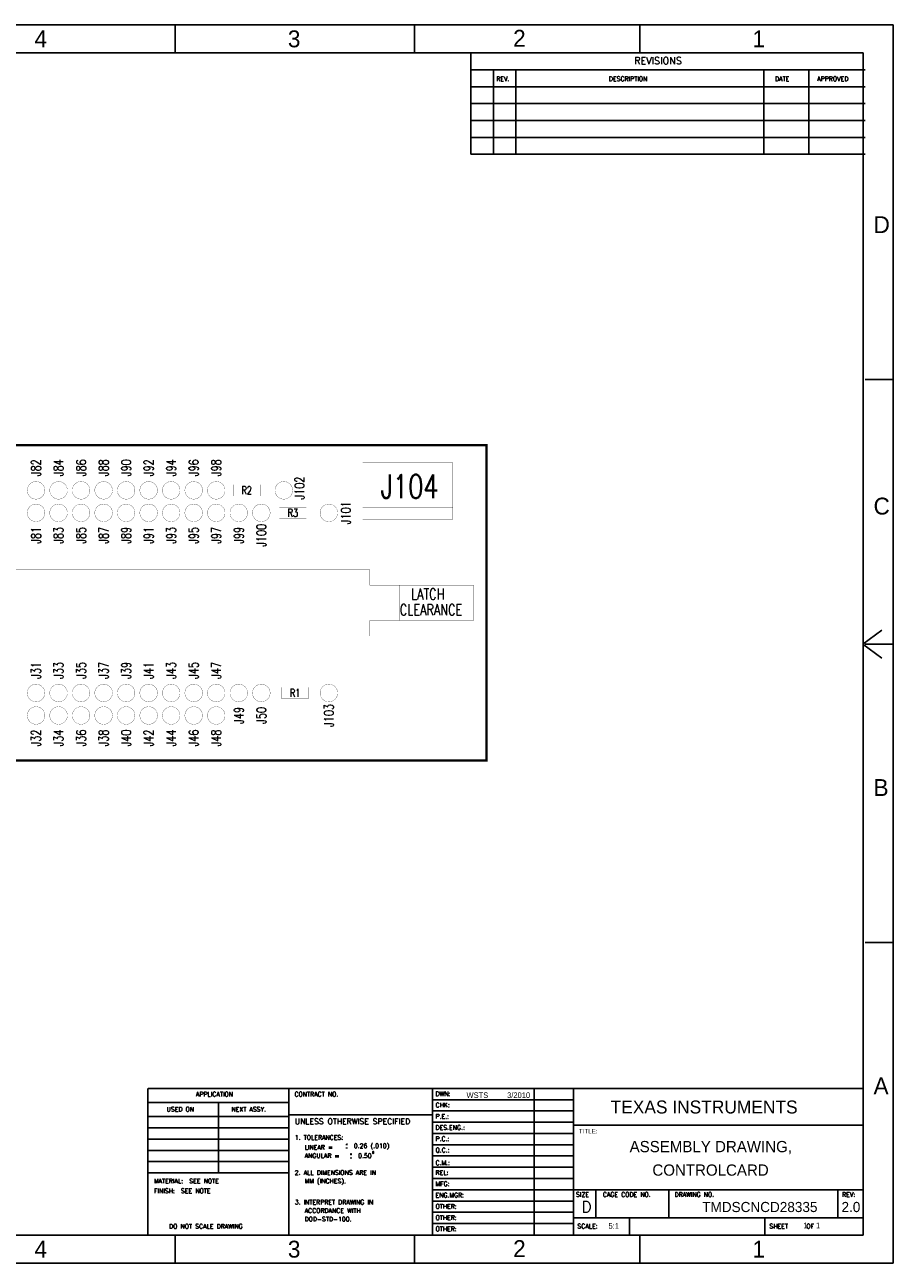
# Model space of a CAD drawing. Extents: x 40.9 to 74.9, y 40.7 to 62.7.
# Tile 2 of 2: x 59.5 to 74.9, y 40.7 to 62.7. Entities that reach past the tile are written whole.
import ezdxf
from ezdxf.enums import TextEntityAlignment as Align

# ---------------------------------------------------------------- set-up
doc = ezdxf.new("R2010")
doc.units = 0
doc.header["$MEASUREMENT"] = 0
doc.layers.get('0').update_dxf_attribs({"linetype": 'CONTINUOUS'})
for name, color, linetype in [('1', 7, 'CONTINUOUS'), ('BOARD_OUTLINE_00', 254, 'CONTINUOUS'), ('PART_NAME_129', 2, 'CONTINUOUS'), ('PART_TOP_2DLINE_129', 2, 'CONTINUOUS'), ('PART_TOP_TEXT_129', 2, 'CONTINUOUS')]:
    doc.layers.add(name, color=color, linetype=linetype)
doc.styles.add('COMPLEX', font='COMPLEX')
doc.styles.add('ROMANS', font='ROMANS')
doc.styles.add('TXT', font='txt')
doc.styles.add('W0$001', font='simplex', dxfattribs={"width": 0.75})

# ---------------------------------------------------------------- blocks, each defined once
blk = doc.blocks.new('SMOOTH_0$01')
at = {"const_width": 0.005}
blk.add_lwpolyline([(-0.0025, 0, 1), (0.0025, 0, 1)], format="xyb", close=True, dxfattribs=at)
blk = doc.blocks.new('BOARD_4')
at = {"layer": 'BOARD_OUTLINE_00', "const_width": 0.01}
blk.add_lwpolyline([(0.175, -0.45), (5.075, -0.45), (5.075, -1.85), (0.175, -1.85)], close=True, dxfattribs=at)
at = {"layer": 'BOARD_OUTLINE_00'}
for p in [(0.175, -0.45), (5.075, -0.45), (0.175, -1.85), (5.075, -1.85)]:
    blk.add_blockref('SMOOTH_0$01', p, dxfattribs=at)
blk = doc.blocks.new('PART_BODY_TOP_1')
at = {"layer": 'PART_TOP_2DLINE_129', "const_width": 0.001}
blk.add_lwpolyline([(-0.0391, 0, 1), (0.0391, 0, 1)], format="xyb", close=True, dxfattribs=at)
blk = doc.blocks.new('SYM_TOP_2')
blk.add_blockref('PART_BODY_TOP_1', (0, 0))
blk = doc.blocks.new('PART_TOP_2')
blk.add_blockref('SYM_TOP_2', (0, 0))
at = {"layer": 'PART_NAME_129', "style": 'W0$001', "width": 0.75}
blk.add_text('J100', height=0.042, rotation=90, dxfattribs=at).set_placement((0, -0.1), align=Align.MIDDLE_CENTER)
blk = doc.blocks.new('PART_TOP_3')
blk.add_blockref('SYM_TOP_2', (0, 0))
at = {"layer": 'PART_NAME_129', "style": 'W0$001', "width": 0.75}
blk.add_text('J101', height=0.042, rotation=90, dxfattribs=at).set_placement((0.075, 0), align=Align.MIDDLE_CENTER)
blk = doc.blocks.new('PART_TOP_4')
blk.add_blockref('SYM_TOP_2', (0, 0))
at = {"layer": 'PART_NAME_129', "style": 'W0$001', "width": 0.75}
blk.add_text('J102', height=0.042, rotation=90, dxfattribs=at).set_placement((0.07, 0.01), align=Align.MIDDLE_CENTER)
blk = doc.blocks.new('PART_TOP_5')
blk.add_blockref('SYM_TOP_2', (0, 0))
at = {"layer": 'PART_NAME_129', "style": 'W0$001', "width": 0.75}
blk.add_text('J103', height=0.042, rotation=90, dxfattribs=at).set_placement((0, -0.1), align=Align.MIDDLE_CENTER)
blk = doc.blocks.new('PART_TOP_28')
blk.add_blockref('SYM_TOP_2', (0, 0))
at = {"layer": 'PART_NAME_129', "style": 'W0$001', "width": 0.75}
blk.add_text('J31', height=0.042, rotation=90, dxfattribs=at).set_placement((0, 0.1), align=Align.MIDDLE_CENTER)
blk = doc.blocks.new('PART_TOP_29')
blk.add_blockref('SYM_TOP_2', (0, 0))
at = {"layer": 'PART_NAME_129', "style": 'W0$001', "width": 0.75}
blk.add_text('J32', height=0.042, rotation=90, dxfattribs=at).set_placement((0, -0.1), align=Align.MIDDLE_CENTER)
blk = doc.blocks.new('PART_TOP_30')
blk.add_blockref('SYM_TOP_2', (0, 0))
at = {"layer": 'PART_NAME_129', "style": 'W0$001', "width": 0.75}
blk.add_text('J33', height=0.042, rotation=90, dxfattribs=at).set_placement((0, 0.1), align=Align.MIDDLE_CENTER)
blk = doc.blocks.new('PART_TOP_31')
blk.add_blockref('SYM_TOP_2', (0, 0))
at = {"layer": 'PART_NAME_129', "style": 'W0$001', "width": 0.75}
blk.add_text('J34', height=0.042, rotation=90, dxfattribs=at).set_placement((0, -0.1), align=Align.MIDDLE_CENTER)
blk = doc.blocks.new('PART_TOP_32')
blk.add_blockref('SYM_TOP_2', (0, 0))
at = {"layer": 'PART_NAME_129', "style": 'W0$001', "width": 0.75}
blk.add_text('J35', height=0.042, rotation=90, dxfattribs=at).set_placement((0, 0.1), align=Align.MIDDLE_CENTER)
blk = doc.blocks.new('PART_TOP_33')
blk.add_blockref('SYM_TOP_2', (0, 0))
at = {"layer": 'PART_NAME_129', "style": 'W0$001', "width": 0.75}
blk.add_text('J36', height=0.042, rotation=90, dxfattribs=at).set_placement((0, -0.1), align=Align.MIDDLE_CENTER)
blk = doc.blocks.new('PART_TOP_34')
blk.add_blockref('SYM_TOP_2', (0, 0))
at = {"layer": 'PART_NAME_129', "style": 'W0$001', "width": 0.75}
blk.add_text('J37', height=0.042, rotation=90, dxfattribs=at).set_placement((0, 0.1), align=Align.MIDDLE_CENTER)
blk = doc.blocks.new('PART_TOP_35')
blk.add_blockref('SYM_TOP_2', (0, 0))
at = {"layer": 'PART_NAME_129', "style": 'W0$001', "width": 0.75}
blk.add_text('J38', height=0.042, rotation=90, dxfattribs=at).set_placement((0, -0.1), align=Align.MIDDLE_CENTER)
blk = doc.blocks.new('PART_TOP_36')
blk.add_blockref('SYM_TOP_2', (0, 0))
at = {"layer": 'PART_NAME_129', "style": 'W0$001', "width": 0.75}
blk.add_text('J39', height=0.042, rotation=90, dxfattribs=at).set_placement((0, 0.1), align=Align.MIDDLE_CENTER)
blk = doc.blocks.new('PART_TOP_38')
blk.add_blockref('SYM_TOP_2', (0, 0))
at = {"layer": 'PART_NAME_129', "style": 'W0$001', "width": 0.75}
blk.add_text('J40', height=0.042, rotation=90, dxfattribs=at).set_placement((0, -0.1), align=Align.MIDDLE_CENTER)
blk = doc.blocks.new('PART_TOP_39')
blk.add_blockref('SYM_TOP_2', (0, 0))
at = {"layer": 'PART_NAME_129', "style": 'W0$001', "width": 0.75}
blk.add_text('J41', height=0.042, rotation=90, dxfattribs=at).set_placement((0, 0.1), align=Align.MIDDLE_CENTER)
blk = doc.blocks.new('PART_TOP_40')
blk.add_blockref('SYM_TOP_2', (0, 0))
at = {"layer": 'PART_NAME_129', "style": 'W0$001', "width": 0.75}
blk.add_text('J42', height=0.042, rotation=90, dxfattribs=at).set_placement((0, -0.1), align=Align.MIDDLE_CENTER)
blk = doc.blocks.new('PART_TOP_41')
blk.add_blockref('SYM_TOP_2', (0, 0))
at = {"layer": 'PART_NAME_129', "style": 'W0$001', "width": 0.75}
blk.add_text('J43', height=0.042, rotation=90, dxfattribs=at).set_placement((0, 0.1), align=Align.MIDDLE_CENTER)
blk = doc.blocks.new('PART_TOP_42')
blk.add_blockref('SYM_TOP_2', (0, 0))
at = {"layer": 'PART_NAME_129', "style": 'W0$001', "width": 0.75}
blk.add_text('J44', height=0.042, rotation=90, dxfattribs=at).set_placement((0, -0.1), align=Align.MIDDLE_CENTER)
blk = doc.blocks.new('PART_TOP_43')
blk.add_blockref('SYM_TOP_2', (0, 0))
at = {"layer": 'PART_NAME_129', "style": 'W0$001', "width": 0.75}
blk.add_text('J45', height=0.042, rotation=90, dxfattribs=at).set_placement((0, 0.1), align=Align.MIDDLE_CENTER)
blk = doc.blocks.new('PART_TOP_44')
blk.add_blockref('SYM_TOP_2', (0, 0))
at = {"layer": 'PART_NAME_129', "style": 'W0$001', "width": 0.75}
blk.add_text('J46', height=0.042, rotation=90, dxfattribs=at).set_placement((0, -0.1), align=Align.MIDDLE_CENTER)
blk = doc.blocks.new('PART_TOP_45')
blk.add_blockref('SYM_TOP_2', (0, 0))
at = {"layer": 'PART_NAME_129', "style": 'W0$001', "width": 0.75}
blk.add_text('J47', height=0.042, rotation=90, dxfattribs=at).set_placement((0, 0.1), align=Align.MIDDLE_CENTER)
blk = doc.blocks.new('PART_TOP_46')
blk.add_blockref('SYM_TOP_2', (0, 0))
at = {"layer": 'PART_NAME_129', "style": 'W0$001', "width": 0.75}
blk.add_text('J48', height=0.042, rotation=90, dxfattribs=at).set_placement((0, -0.1), align=Align.MIDDLE_CENTER)
blk = doc.blocks.new('PART_TOP_47')
blk.add_blockref('SYM_TOP_2', (0, 0))
at = {"layer": 'PART_NAME_129', "style": 'W0$001', "width": 0.75}
blk.add_text('J49', height=0.042, rotation=90, dxfattribs=at).set_placement((0, -0.1), align=Align.MIDDLE_CENTER)
blk = doc.blocks.new('PART_TOP_49')
blk.add_blockref('SYM_TOP_2', (0, 0))
at = {"layer": 'PART_NAME_129', "style": 'W0$001', "width": 0.75}
blk.add_text('J50', height=0.042, rotation=90, dxfattribs=at).set_placement((0, -0.1), align=Align.MIDDLE_CENTER)
blk = doc.blocks.new('PART_TOP_83')
blk.add_blockref('SYM_TOP_2', (0, 0))
at = {"layer": 'PART_NAME_129', "style": 'W0$001', "width": 0.75}
blk.add_text('J81', height=0.042, rotation=90, dxfattribs=at).set_placement((0, -0.1), align=Align.MIDDLE_CENTER)
blk = doc.blocks.new('PART_TOP_84')
blk.add_blockref('SYM_TOP_2', (0, 0))
at = {"layer": 'PART_NAME_129', "style": 'W0$001', "width": 0.75}
blk.add_text('J82', height=0.042, rotation=90, dxfattribs=at).set_placement((0, 0.1), align=Align.MIDDLE_CENTER)
blk = doc.blocks.new('PART_TOP_85')
blk.add_blockref('SYM_TOP_2', (0, 0))
at = {"layer": 'PART_NAME_129', "style": 'W0$001', "width": 0.75}
blk.add_text('J83', height=0.042, rotation=90, dxfattribs=at).set_placement((0, -0.1), align=Align.MIDDLE_CENTER)
blk = doc.blocks.new('PART_TOP_86')
blk.add_blockref('SYM_TOP_2', (0, 0))
at = {"layer": 'PART_NAME_129', "style": 'W0$001', "width": 0.75}
blk.add_text('J84', height=0.042, rotation=90, dxfattribs=at).set_placement((0, 0.1), align=Align.MIDDLE_CENTER)
blk = doc.blocks.new('PART_TOP_87')
blk.add_blockref('SYM_TOP_2', (0, 0))
at = {"layer": 'PART_NAME_129', "style": 'W0$001', "width": 0.75}
blk.add_text('J85', height=0.042, rotation=90, dxfattribs=at).set_placement((0, -0.1), align=Align.MIDDLE_CENTER)
blk = doc.blocks.new('PART_TOP_88')
blk.add_blockref('SYM_TOP_2', (0, 0))
at = {"layer": 'PART_NAME_129', "style": 'W0$001', "width": 0.75}
blk.add_text('J86', height=0.042, rotation=90, dxfattribs=at).set_placement((0, 0.1), align=Align.MIDDLE_CENTER)
blk = doc.blocks.new('PART_TOP_89')
blk.add_blockref('SYM_TOP_2', (0, 0))
at = {"layer": 'PART_NAME_129', "style": 'W0$001', "width": 0.75}
blk.add_text('J87', height=0.042, rotation=90, dxfattribs=at).set_placement((0, -0.1), align=Align.MIDDLE_CENTER)
blk = doc.blocks.new('PART_TOP_90')
blk.add_blockref('SYM_TOP_2', (0, 0))
at = {"layer": 'PART_NAME_129', "style": 'W0$001', "width": 0.75}
blk.add_text('J88', height=0.042, rotation=90, dxfattribs=at).set_placement((0, 0.1), align=Align.MIDDLE_CENTER)
blk = doc.blocks.new('PART_TOP_91')
blk.add_blockref('SYM_TOP_2', (0, 0))
at = {"layer": 'PART_NAME_129', "style": 'W0$001', "width": 0.75}
blk.add_text('J89', height=0.042, rotation=90, dxfattribs=at).set_placement((0, -0.1), align=Align.MIDDLE_CENTER)
blk = doc.blocks.new('PART_TOP_93')
blk.add_blockref('SYM_TOP_2', (0, 0))
at = {"layer": 'PART_NAME_129', "style": 'W0$001', "width": 0.75}
blk.add_text('J90', height=0.042, rotation=90, dxfattribs=at).set_placement((0, 0.1), align=Align.MIDDLE_CENTER)
blk = doc.blocks.new('PART_TOP_94')
blk.add_blockref('SYM_TOP_2', (0, 0))
at = {"layer": 'PART_NAME_129', "style": 'W0$001', "width": 0.75}
blk.add_text('J91', height=0.042, rotation=90, dxfattribs=at).set_placement((0, -0.1), align=Align.MIDDLE_CENTER)
blk = doc.blocks.new('PART_TOP_95')
blk.add_blockref('SYM_TOP_2', (0, 0))
at = {"layer": 'PART_NAME_129', "style": 'W0$001', "width": 0.75}
blk.add_text('J92', height=0.042, rotation=90, dxfattribs=at).set_placement((0, 0.1), align=Align.MIDDLE_CENTER)
blk = doc.blocks.new('PART_TOP_96')
blk.add_blockref('SYM_TOP_2', (0, 0))
at = {"layer": 'PART_NAME_129', "style": 'W0$001', "width": 0.75}
blk.add_text('J93', height=0.042, rotation=90, dxfattribs=at).set_placement((0, -0.1), align=Align.MIDDLE_CENTER)
blk = doc.blocks.new('PART_TOP_97')
blk.add_blockref('SYM_TOP_2', (0, 0))
at = {"layer": 'PART_NAME_129', "style": 'W0$001', "width": 0.75}
blk.add_text('J94', height=0.042, rotation=90, dxfattribs=at).set_placement((0, 0.1), align=Align.MIDDLE_CENTER)
blk = doc.blocks.new('PART_TOP_98')
blk.add_blockref('SYM_TOP_2', (0, 0))
at = {"layer": 'PART_NAME_129', "style": 'W0$001', "width": 0.75}
blk.add_text('J95', height=0.042, rotation=90, dxfattribs=at).set_placement((0, -0.1), align=Align.MIDDLE_CENTER)
blk = doc.blocks.new('PART_TOP_99')
blk.add_blockref('SYM_TOP_2', (0, 0))
at = {"layer": 'PART_NAME_129', "style": 'W0$001', "width": 0.75}
blk.add_text('J96', height=0.042, rotation=90, dxfattribs=at).set_placement((0, 0.1), align=Align.MIDDLE_CENTER)
blk = doc.blocks.new('PART_TOP_100')
blk.add_blockref('SYM_TOP_2', (0, 0))
at = {"layer": 'PART_NAME_129', "style": 'W0$001', "width": 0.75}
blk.add_text('J97', height=0.042, rotation=90, dxfattribs=at).set_placement((0, -0.1), align=Align.MIDDLE_CENTER)
blk = doc.blocks.new('PART_TOP_101')
blk.add_blockref('SYM_TOP_2', (0, 0))
at = {"layer": 'PART_NAME_129', "style": 'W0$001', "width": 0.75}
blk.add_text('J98', height=0.042, rotation=90, dxfattribs=at).set_placement((0, 0.1), align=Align.MIDDLE_CENTER)
blk = doc.blocks.new('PART_TOP_102')
blk.add_blockref('SYM_TOP_2', (0, 0))
at = {"layer": 'PART_NAME_129', "style": 'W0$001', "width": 0.75}
blk.add_text('J99', height=0.042, rotation=90, dxfattribs=at).set_placement((0, -0.1), align=Align.MIDDLE_CENTER)
blk = doc.blocks.new('SMOOTH_0$001')
at = {"const_width": 0.0005}
blk.add_lwpolyline([(-0.00025, 0, 1), (0.00025, 0, 1)], format="xyb", close=True, dxfattribs=at)
blk = doc.blocks.new('PART_BODY_TOP_2')
at = {"layer": 'PART_TOP_2DLINE_129', "const_width": 0.001}
for points in [[(-0.38228, 0.147), (-0.38228, 0.07854), (-0.51201, 0.07854), (-0.51201, -0.07854), (-0.38228, -0.07854), (-0.38228, -0.147), (3.48228, -0.147), (3.48228, -0.07854), (3.61201, -0.07854), (3.61201, 0.07854), (3.48228, 0.07854), (3.48228, 0.147)], [(-0.84173, 0.07854), (-0.84173, -0.07854), (-0.51201, -0.07854), (-0.51201, 0.07854)], [(3.61201, 0.07854), (3.61201, -0.07854), (3.94173, -0.07854), (3.94173, 0.07854)]]:
    blk.add_lwpolyline(points, close=True, dxfattribs=at)
at = {"layer": 'PART_TOP_2DLINE_129'}
for p in [(-0.38228, 0.147), (3.48228, 0.147), (-0.84173, 0.07854), (-0.51201, 0.07854), (-0.51201, 0.07854), (-0.38228, 0.07854), (3.48228, 0.07854), (3.61201, 0.07854), (3.61201, 0.07854), (3.94173, 0.07854), (-0.84173, -0.07854), (-0.51201, -0.07854), (-0.51201, -0.07854), (-0.38228, -0.07854), (3.48228, -0.07854), (3.61201, -0.07854), (3.61201, -0.07854), (3.94173, -0.07854), (-0.38228, -0.147), (3.48228, -0.147)]:
    blk.add_blockref('SMOOTH_0$001', p, dxfattribs=at)
at = {"layer": 'PART_TOP_TEXT_129', "style": 'W0$001', "width": 0.75}
for s, p in [('LATCH', (-0.79, 0.01)), ('LATCH', (3.665, 0.015)), ('CLEARANCE', (-0.84, -0.06)), ('CLEARANCE', (3.615, -0.055))]:
    blk.add_text(s, height=0.049, dxfattribs=at).set_placement(p)
blk = doc.blocks.new('SYM_TOP_3')
blk.add_blockref('PART_BODY_TOP_2', (0, 0))
blk = doc.blocks.new('PART_TOP_103')
blk.add_blockref('SYM_TOP_3', (0, 0))
at = {"layer": 'PART_NAME_129', "style": 'W0$001', "width": 0.75}
blk.add_text('P1', height=0.056, dxfattribs=at).set_placement((1.5, -0.025))
blk = doc.blocks.new('PART_BODY_TOP_3')
at = {"layer": 'PART_TOP_2DLINE_129', "const_width": 0.001}
blk.add_lwpolyline([(-0.06, -0.025), (0.06, -0.025), (0.06, 0.025), (-0.06, 0.025)], close=True, dxfattribs=at)
at = {"layer": 'PART_TOP_2DLINE_129'}
for p in [(-0.06, 0.025), (0.06, 0.025), (-0.06, -0.025), (0.06, -0.025)]:
    blk.add_blockref('SMOOTH_0$001', p, dxfattribs=at)
blk = doc.blocks.new('SYM_TOP_4')
blk.add_blockref('PART_BODY_TOP_3', (0, 0))
blk = doc.blocks.new('PART_TOP_104')
blk.add_blockref('SYM_TOP_4', (0, 0))
at = {"layer": 'PART_NAME_129', "style": 'W0$001', "width": 0.75}
blk.add_text('R2', height=0.035, dxfattribs=at).set_placement((0, 0.0003), align=Align.MIDDLE_CENTER)
blk = doc.blocks.new('PART_TOP_105')
blk.add_blockref('SYM_TOP_4', (0, 0))
at = {"layer": 'PART_NAME_129', "style": 'W0$001', "width": 0.75}
blk.add_text('R1', height=0.035, dxfattribs=at).set_placement((0, 0.0003), align=Align.MIDDLE_CENTER)
blk = doc.blocks.new('PART_TOP_106')
blk.add_blockref('SYM_TOP_4', (0, 0))
at = {"layer": 'PART_NAME_129', "style": 'W0$001', "width": 0.75}
blk.add_text('R3', height=0.035, dxfattribs=at).set_placement((0, 0.0003), align=Align.MIDDLE_CENTER)
blk = doc.blocks.new('PART_BODY_TOP_106')
at = {"layer": 'PART_TOP_2DLINE_129', "const_width": 0.001}
blk.add_lwpolyline([(0.35, 0.122), (0.35, -0.075), (-0.05, -0.075), (-0.05, 0.122)], close=True, dxfattribs=at)
blk.add_lwpolyline([(0.35, 0.122), (0.35, -0.075), (-0.05, -0.075), (-0.05, 0.122)], close=True, dxfattribs=at)
for points in [[(-0.05, -0.045), (-0.05, -0.128), (0.35, -0.128), (0.35, -0.035)], [(-0.05, -0.045), (-0.05, -0.075), (0.35, -0.075), (0.35, -0.035)]]:
    blk.add_lwpolyline(points, dxfattribs=at)
at = {"layer": 'PART_TOP_2DLINE_129'}
for p in [(-0.05, 0.122), (-0.05, 0.122), (0.35, 0.122), (0.35, 0.122), (-0.05, -0.045), (-0.05, -0.045), (0.35, -0.035), (0.35, -0.035), (-0.05, -0.075), (-0.05, -0.075), (-0.05, -0.075), (0.35, -0.075), (0.35, -0.075), (0.35, -0.075), (-0.05, -0.128), (0.35, -0.128)]:
    blk.add_blockref('SMOOTH_0$001', p, dxfattribs=at)
blk = doc.blocks.new('SYM_TOP_5')
blk.add_blockref('PART_BODY_TOP_106', (0, 0))
blk = doc.blocks.new('PART_TOP_107')
blk.add_blockref('SYM_TOP_5', (0, 0))
at = {"layer": 'PART_NAME_129', "style": 'W0$001', "width": 0.75}
blk.add_text('J104', height=0.105, dxfattribs=at).set_placement((0.1588, 0.0171), align=Align.MIDDLE_CENTER)

msp = doc.modelspace()

# ---------------------------------------------------------------- linework, layer by layer
at = {"layer": '1', "color": 7}
for p, q in [((74.95, 62.683), (40.95, 62.683)), ((62.2, 62.183), (62.2, 62.683)), ((66.45, 62.183), (66.45, 62.683)), ((70.45, 62.183), (70.45, 62.683)), ((74.95, 40.683), (74.95, 62.683)), ((74.418, 62.183), (41.418, 62.183)), ((67.45, 62.183), (67.45, 60.383)), ((74.418, 41.183), (74.418, 62.183)), ((74.45, 61.883), (67.45, 61.883)), ((67.85, 61.883), (67.85, 60.383)), ((68.25, 61.883), (68.25, 60.383)), ((72.65, 61.883), (72.65, 60.383)), ((73.45, 61.883), (73.45, 60.383)), ((74.45, 61.583), (67.45, 61.583)), ((74.45, 61.283), (67.45, 61.283)), ((74.45, 60.983), (67.45, 60.983)), ((74.45, 60.683), (67.45, 60.683)), ((74.45, 60.383), (67.45, 60.383)), ((74.45, 56.383), (74.95, 56.383)), ((74.45, 51.683), (74.95, 51.683)), ((74.45, 46.383), (74.95, 46.383)), ((61.716, 41.188), (61.716, 43.788)), ((61.717, 43.788), (74.417, 43.788)), ((64.217, 41.188), (64.217, 43.788)), ((66.767, 41.188), (66.767, 43.788)), ((68.571, 41.188), (68.571, 43.788)), ((69.271, 41.188), (69.271, 43.788)), ((66.767, 43.588), (69.267, 43.588)), ((61.717, 43.538), (64.217, 43.538)), ((62.967, 43.538), (62.967, 42.288)), ((66.767, 43.388), (69.267, 43.388)), ((61.717, 43.288), (64.217, 43.288)), ((64.217, 43.319), (66.767, 43.319)), ((66.767, 43.188), (69.267, 43.188)), ((69.267, 43.138), (74.417, 43.138)), ((70.667, 43.138), (70.667, 43.138)), ((61.717, 43.088), (64.217, 43.088)), ((66.767, 42.988), (69.267, 42.988)), ((61.717, 42.888), (64.217, 42.888)), ((61.717, 42.688), (64.217, 42.688)), ((66.767, 42.788), (69.267, 42.788)), ((61.717, 42.488), (64.217, 42.488)), ((66.767, 42.588), (69.267, 42.588)), ((61.717, 42.288), (64.217, 42.288)), ((66.767, 42.388), (69.267, 42.388)), ((66.767, 42.188), (69.267, 42.188)), ((66.767, 41.988), (69.267, 41.988)), ((69.267, 41.988), (74.417, 41.988)), ((69.667, 41.488), (69.667, 41.988)), ((70.967, 41.488), (70.967, 41.988)), ((73.967, 41.488), (73.967, 41.988)), ((66.767, 41.788), (69.267, 41.788)), ((66.767, 41.588), (69.267, 41.588)), ((66.767, 41.388), (69.267, 41.388)), ((69.27, 41.491), (74.406, 41.491)), ((70.267, 41.188), (70.267, 41.488)), ((72.667, 41.188), (72.667, 41.488)), ((41.418, 41.183), (74.418, 41.183)), ((62.2, 40.683), (62.2, 41.183)), ((66.45, 40.683), (66.45, 41.183)), ((70.45, 40.683), (70.45, 41.183)), ((40.95, 40.683), (74.95, 40.683))]:
    msp.add_line(p, q, dxfattribs=at)
at = {"layer": '1', "color": 7, "linetype": 'Continuous'}
for p, q in [((74.408, 51.681), (74.746, 51.929)), ((74.746, 51.433), (74.408, 51.681))]:
    msp.add_line(p, q, dxfattribs=at)
at = {"layer": '1', "color": 7}
msp.add_solid([(74.75, 51.433), (74.75, 51.933), (74.75, 51.433)], dxfattribs=at)

# ---------------------------------------------------------------- block references
at = {"xscale": 4, "yscale": 4, "zscale": 4}
for name, p in [('BOARD_4', (47.428, 57.013)), ('PART_TOP_84', (59.728, 54.413)), ('PART_TOP_86', (60.128, 54.413)), ('PART_TOP_88', (60.528, 54.413)), ('PART_TOP_90', (60.928, 54.413)), ('PART_TOP_93', (61.328, 54.413)), ('PART_TOP_95', (61.728, 54.413)), ('PART_TOP_97', (62.128, 54.413)), ('PART_TOP_99', (62.528, 54.413)), ('PART_TOP_101', (62.928, 54.413)), ('PART_TOP_107', (65.728, 54.413)), ('PART_TOP_4', (64.128, 54.413)), ('PART_TOP_104', (63.468, 54.413)), ('PART_TOP_83', (59.728, 54.013)), ('PART_TOP_85', (60.128, 54.013)), ('PART_TOP_87', (60.528, 54.013)), ('PART_TOP_89', (60.928, 54.013)), ('PART_TOP_91', (61.328, 54.013)), ('PART_TOP_94', (61.728, 54.013)), ('PART_TOP_96', (62.128, 54.013)), ('PART_TOP_98', (62.528, 54.013)), ('PART_TOP_100', (62.928, 54.013)), ('PART_TOP_102', (63.328, 54.013)), ('PART_TOP_2', (63.728, 54.013)), ('PART_TOP_3', (64.928, 54.013)), ('PART_TOP_106', (64.288, 54.013)), ('PART_TOP_103', (51.728, 52.413)), ('PART_TOP_28', (59.728, 50.813)), ('PART_TOP_30', (60.128, 50.813)), ('PART_TOP_32', (60.528, 50.813)), ('PART_TOP_34', (60.928, 50.813)), ('PART_TOP_36', (61.328, 50.813)), ('PART_TOP_39', (61.728, 50.813)), ('PART_TOP_41', (62.128, 50.813)), ('PART_TOP_43', (62.528, 50.813)), ('PART_TOP_45', (62.928, 50.813)), ('PART_TOP_47', (63.328, 50.813)), ('PART_TOP_49', (63.728, 50.813)), ('PART_TOP_105', (64.328, 50.813)), ('PART_TOP_5', (64.928, 50.813)), ('PART_TOP_29', (59.728, 50.413)), ('PART_TOP_31', (60.128, 50.413)), ('PART_TOP_33', (60.528, 50.413)), ('PART_TOP_35', (60.928, 50.413)), ('PART_TOP_38', (61.328, 50.413)), ('PART_TOP_40', (61.728, 50.413)), ('PART_TOP_42', (62.128, 50.413)), ('PART_TOP_44', (62.528, 50.413)), ('PART_TOP_46', (62.928, 50.413))]:
    msp.add_blockref(name, p, dxfattribs=at)

# ---------------------------------------------------------------- texts
at = {"layer": '1', "color": 7}
for s, height, p in [('4', 0.3, (59.7, 62.283)), ('3', 0.3, (64.2, 62.283)), ('2', 0.3, (68.2, 62.293)), ('1', 0.3, (72.45, 62.283)), ('D', 0.3, (74.6, 58.983)), ('C', 0.3, (74.6, 53.983)), ('B', 0.3, (74.6, 48.983)), ('A', 0.3, (74.6, 43.683)), ('WSTS         3/2010', 0.1, (67.372, 43.618)), ('TITLE:', 0.08, (69.367, 42.988)), ('4', 0.3, (59.7, 40.783)), ('3', 0.3, (64.2, 40.783)), ('2', 0.3, (68.2, 40.793)), ('1', 0.3, (72.45, 40.783))]:
    msp.add_text(s, height=height, dxfattribs=at).set_placement(p)
for s, height, style, p in [('REVISIONS', 0.125, 'COMPLEX', (70.35, 61.983)), ('REV.', 0.08, 'COMPLEX', (67.9, 61.683)), ('DESCRIPTION', 0.08, 'COMPLEX', (69.9, 61.683)), ('DATE', 0.08, 'COMPLEX', (72.85, 61.683)), ('APPROVED', 0.08, 'COMPLEX', (73.6, 61.683)), ('APPLICATION', 0.08, 'COMPLEX', (62.567, 43.645)), ('CONTRACT NO.', 0.08, 'COMPLEX', (64.317, 43.645)), ('DWN:', 0.08, 'COMPLEX', (66.822, 43.653)), ('USED ON', 0.08, 'COMPLEX', (62.047, 43.378)), ('NEXT ASSY.', 0.08, 'COMPLEX', (63.197, 43.378)), ('CHK:', 0.08, 'COMPLEX', (66.822, 43.453)), ('UNLESS OTHERWISE SPECIFIED', 0.1, 'ROMANS', (64.322, 43.153)), ('P.E.:', 0.08, 'COMPLEX', (66.822, 43.253)), ('DES.ENG.:', 0.08, 'COMPLEX', (66.822, 43.053)), ('1. TOLERANCES:', 0.08, 'COMPLEX', (64.322, 42.878)), ('P.C.:', 0.08, 'COMPLEX', (66.822, 42.853)), ('LINEAR =', 0.08, 'COMPLEX', (64.497, 42.703)), ('+', 0.04, 'COMPLEX', (65.222, 42.778)), ('-', 0.04, 'COMPLEX', (65.222, 42.713)), ('0.26 (.010)', 0.08, 'COMPLEX', (65.372, 42.728)), ('Q.C.:', 0.08, 'COMPLEX', (66.822, 42.653)), ('ANGULAR =', 0.08, 'COMPLEX', (64.497, 42.553)), ('+', 0.04, 'COMPLEX', (65.297, 42.603)), ('-', 0.04, 'COMPLEX', (65.297, 42.538)), ('0.50', 0.08, 'COMPLEX', (65.447, 42.553)), ('0', 0.04, 'ROMANS', (65.697, 42.628)), ('C.M.:', 0.08, 'COMPLEX', (66.822, 42.428)), ('2. ALL DIMENSIONS ARE IN', 0.08, 'COMPLEX', (64.322, 42.253)), ('REL:', 0.08, 'COMPLEX', (66.822, 42.253)), ('MATERIAL:  SEE NOTE', 0.08, 'COMPLEX', (61.822, 42.103)), ('MM (INCHES).', 0.08, 'COMPLEX', (64.497, 42.103)), ('MFG:', 0.08, 'COMPLEX', (66.822, 42.053)), ('FINISH:  SEE NOTE', 0.08, 'COMPLEX', (61.822, 41.928)), ('3. INTERPRET DRAWING IN', 0.08, 'COMPLEX', (64.322, 41.728)), ('ENG.MGR:', 0.08, 'COMPLEX', (66.822, 41.853)), ('SIZE', 0.08, 'COMPLEX', (69.317, 41.863)), ('CAGE CODE NO.', 0.08, 'COMPLEX', (69.792, 41.863)), ('DRAWING NO.', 0.08, 'COMPLEX', (71.067, 41.863)), ('REV:', 0.08, 'COMPLEX', (74.042, 41.863)), ('ACCORDANCE WITH', 0.08, 'COMPLEX', (64.497, 41.578)), ('OTHER:', 0.08, 'COMPLEX', (66.822, 41.653)), ('D', 0.2, 'COMPLEX', (69.413, 41.585)), ('DO NOT SCALE DRAWING', 0.08, 'COMPLEX', (62.091, 41.299)), ('DOD-STD-100.', 0.08, 'COMPLEX', (64.497, 41.428)), ('OTHER:', 0.08, 'COMPLEX', (66.822, 41.453)), ('SCALE:', 0.08, 'COMPLEX', (69.341, 41.302)), ('SHEET     OF   ', 0.08, 'COMPLEX', (72.751, 41.302)), ('OTHER:', 0.08, 'COMPLEX', (66.822, 41.253))]:
    msp.add_text(s, height=height, dxfattribs=dict(at, style=style)).set_placement(p)
at = {"layer": '1', "color": 7, "linetype": 'Continuous', "style": 'TXT'}
for s, height, p in [('TEXAS INSTRUMENTS', 0.2304, (69.931, 43.343)), ('ASSEMBLY DRAWING,', 0.2, (70.269, 42.655)), ('CONTROLCARD ', 0.2, (70.673, 42.238)), ('TMDSCNCD28335', 0.18, (71.558, 41.592)), ('2.0', 0.18, (74.031, 41.592)), ('5:1', 0.1, (69.894, 41.295)), ('1    1', 0.1, (73.355, 41.305))]:
    msp.add_text(s, height=height, dxfattribs=at).set_placement(p)

doc.saveas('drawing.dxf')
